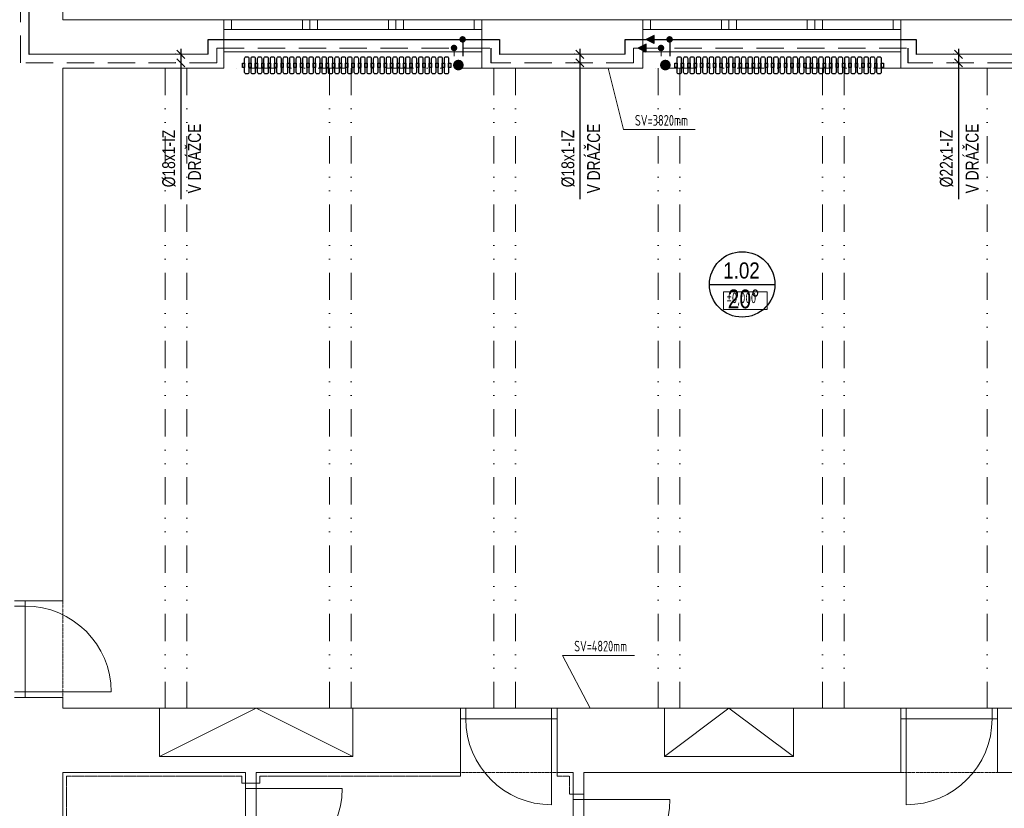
# Model space of a CAD drawing. Header units: millimetres. Extents: x 2424458 to 5109721, y -2781114 to -1335434.
# Tile 19 of 59: x 2450707 to 2459872, y -1385371 to -1378028. Entities that reach past the tile are written whole.
import ezdxf
from ezdxf.enums import TextEntityAlignment as Align

# ---------------------------------------------------------------- set-up
doc = ezdxf.new("R2010")
doc.units = ezdxf.units.MM
doc.header["$LTSCALE"] = 20
doc.header["$MEASUREMENT"] = 0
for name, pattern in [('Cerchovana', [0.27, 0.15, -0.06, 0, -0.06]), ('Cerchovana 2 tecky', [0.33, 0.15, -0.06, 0, -0.06, 0, -0.06]), ('DASHED', [19.05, 12.7, -6.35]), ('DIVIDE', [31.75, 12.7, -6.35, 0, -6.35, 0, -6.35])]:
    doc.linetypes.add(name, pattern=pattern)
for name, color, linetype in [('1', 7, 'Continuous'), ('ARMATURY', 2, 'Continuous'), ('KOTY', 2, 'Continuous'), ('slepák', 8, 'Continuous'), ('TZB_TOP rozvody', 6, 'Continuous'), ('UT', 6, 'Continuous'), ('Čísla místností', 7, 'Continuous')]:
    doc.layers.add(name, color=color, linetype=linetype)
doc.styles.add('ARIEL', font='ARIAL.TTF')
doc.styles.add('ISOCP', font='ISOCP___.TTF')
doc.styles.add('ROMANS', font='ic-romans.shx', dxfattribs={"width": 0.8})
doc.styles.get("Standard").update_dxf_attribs({"font": 'ic-romans.shx', "width": 0.8})
doc.dimstyles.new('M50', dxfattribs={"dimtxt": 100, "dimasz": 60, "dimexe": 50, "dimexo": 150, "dimgap": 100, "dimtad": 1, "dimdec": 0, "dimzin": 0, "dimdsep": 46, "dimtxsty": 'Standard', "dimblk1": 'OBLIQUE', "dimblk2": 'OBLIQUE', "dimsah": 1, "dimcen": 0.09, "dimdle": 50, "dimclrd": 256, "dimclre": 256, "dimclrt": 256, "dimadec": 0, "dimazin": 0, "dimtfac": 1, "dimtdec": 0, "dimtofl": 0, "dimtmove": 1, "dimatfit": 3, "dimldrblk": 'OBLIQUE', "dimfxl": 1, "dimarcsym": 0})

# ---------------------------------------------------------------- blocks, each defined once
blk = doc.blocks.new('_OBLIQUE')
at = {"color": 0, "linetype": 'ByBlock'}
blk.add_line((-0.5, -0.5), (0.5, 0.5), dxfattribs=at)
blk = doc.blocks.new('*D855')
at = {"layer": 'Defpoints', "color": 0}
for p in [(2459447.7, -1378350.4), (2459444.3, -1378430.4), (2459450, -1378430.4)]:
    blk.add_point(p, dxfattribs=at)
at = {"layer": 'KOTY', "linetype": 'Continuous', "lineweight": -2}
for p, q in [((2459397.7, -1378350.4), (2459394.3, -1378350.4)), ((2459444.3, -1378300.4), (2459444.3, -1378480.4)), ((2459400, -1378430.4), (2459394.3, -1378430.4)), ((2459444.3, -1378430.4), (2459444.3, -1379699.9))]:
    blk.add_line(p, q, dxfattribs=at)
at = {"layer": 'KOTY', "lineweight": -2, "xscale": 75, "yscale": 75, "zscale": 75}
for p, rotation in [((2459444.3, -1378350.4), 270), ((2459444.3, -1378430.4), 90)]:
    blk.add_blockref('_OBLIQUE', p, dxfattribs=dict(at, rotation=rotation))
at = {"layer": 'KOTY', "lineweight": -3, "insert": (2459334.3, -1379320.7), "char_height": 120, "attachment_point": 5, "rotation": 90, "style": 'ROMANS'}
blk.add_mtext('%%c22x1-IZ', dxfattribs=at)
blk = doc.blocks.new('*D856')
at = {"layer": 'Defpoints', "color": 0}
for p in [(2455924.4, -1378350.4), (2455920.9, -1378430.4), (2455926.7, -1378430.4)]:
    blk.add_point(p, dxfattribs=at)
at = {"layer": 'KOTY', "linetype": 'Continuous', "lineweight": -2}
for p, q in [((2455874.4, -1378350.4), (2455870.9, -1378350.4)), ((2455920.9, -1378300.4), (2455920.9, -1378480.4)), ((2455876.7, -1378430.4), (2455870.9, -1378430.4)), ((2455920.9, -1378430.4), (2455920.9, -1379699.9))]:
    blk.add_line(p, q, dxfattribs=at)
at = {"layer": 'KOTY', "lineweight": -2, "xscale": 75, "yscale": 75, "zscale": 75}
for p, rotation in [((2455920.9, -1378350.4), 270), ((2455920.9, -1378430.4), 90)]:
    blk.add_blockref('_OBLIQUE', p, dxfattribs=dict(at, rotation=rotation))
at = {"layer": 'KOTY', "lineweight": -3, "insert": (2455810.9, -1379320.7), "char_height": 120, "attachment_point": 5, "rotation": 90, "style": 'ROMANS'}
blk.add_mtext('%%c18x1-IZ', dxfattribs=at)
blk = doc.blocks.new('B')
at = {"layer": 'TZB_TOP rozvody', "lineweight": -3, "ltscale": 200}
blk.add_hatch(color=3, dxfattribs=at).paths.add_polyline_path([(32.4, 1.9, 1), (-28.8, 1.9, 1)])
blk.add_hatch(color=3, dxfattribs=at).paths.add_polyline_path([(32.4, 1.9, 1), (-28.8, 1.9, 1)])
blk = doc.blocks.new('*D857')
at = {"layer": 'Defpoints', "color": 0}
for p in [(2452209.1, -1378350.4), (2452205.6, -1378430.4), (2452211.4, -1378430.4)]:
    blk.add_point(p, dxfattribs=at)
at = {"layer": 'KOTY', "linetype": 'Continuous', "lineweight": -2}
for p, q in [((2452159.1, -1378350.4), (2452155.6, -1378350.4)), ((2452205.6, -1378300.4), (2452205.6, -1378480.4)), ((2452161.4, -1378430.4), (2452155.6, -1378430.4)), ((2452205.6, -1378430.4), (2452205.6, -1379699.9))]:
    blk.add_line(p, q, dxfattribs=at)
at = {"layer": 'KOTY', "lineweight": -2, "xscale": 75, "yscale": 75, "zscale": 75}
for p, rotation in [((2452205.6, -1378350.4), 270), ((2452205.6, -1378430.4), 90)]:
    blk.add_blockref('_OBLIQUE', p, dxfattribs=dict(at, rotation=rotation))
at = {"layer": 'KOTY', "lineweight": -3, "insert": (2452095.6, -1379320.7), "char_height": 120, "attachment_point": 5, "rotation": 90, "style": 'ROMANS'}
blk.add_mtext('%%c18x1-IZ', dxfattribs=at)
blk = doc.blocks.new('*U408', base_point=(16994.7, 17725.8))
at = {"linetype": 'ByBlock', "ltscale": 20}
blk.add_hatch(color=0, dxfattribs=at).paths.add_polyline_path([(16994.7, 17688.3), (17069.7, 17725.8), (16994.7, 17763.3)])
at = {"color": 0, "linetype": 'ByBlock', "lineweight": -2, "ltscale": 20}
for p, q in [((16994.7, 17688.3), (16994.7, 17763.3)), ((16994.7, 17763.3), (17069.7, 17725.8)), ((16994.7, 17688.3), (17069.7, 17725.8))]:
    blk.add_line(p, q, dxfattribs=at)

msp = doc.modelspace()

# ---------------------------------------------------------------- hatches: boundary and pattern name
at = {"layer": 'UT'}
for points in [[(2454790, -1378500.3, -1), (2454790, -1378400.3, -1)], [(2456716.8, -1378500.3, -1), (2456716.8, -1378400.3, -1)]]:
    msp.add_hatch(color=3, dxfattribs=at).paths.add_polyline_path(points)

# ---------------------------------------------------------------- linework, layer by layer
at = {"layer": '1', "color": 6}
for p, q in [((2455173.7, -1378213.1), (2455173.7, -1378350.6)), ((2459052.7, -1378213.1), (2459052.7, -1378350.6)), ((2455093.7, -1378293.1), (2455093.7, -1378430.6)), ((2458972.7, -1378293.1), (2458972.7, -1378430.6))]:
    msp.add_line(p, q, dxfattribs=at)
at = {"layer": 'slepák', "linetype": 'Continuous', "lineweight": 13, "transparency": 33554687}
for p, q in [((2451108.3, -1376342.9), (2451108.3, -1378027.9)), ((2451108.3, -1378027.9), (2452608.3, -1378027.9)), ((2455008.3, -1378027.9), (2452608.3, -1378027.9)), ((2452608.3, -1378027.9), (2452608.3, -1378477.9)), ((2452608.3, -1378477.9), (2452608.3, -1378027.9)), ((2452678.3, -1378117.9), (2452678.3, -1378027.9)), ((2453338.3, -1378117.9), (2453338.3, -1378027.9)), ((2453408.3, -1378117.9), (2453408.3, -1378027.9)), ((2453478.3, -1378117.9), (2453478.3, -1378027.9)), ((2454138.3, -1378117.9), (2454138.3, -1378027.9)), ((2454208.3, -1378117.9), (2454208.3, -1378027.9)), ((2454278.3, -1378117.9), (2454278.3, -1378027.9)), ((2454938.3, -1378117.9), (2454938.3, -1378027.9)), ((2455008.3, -1378027.9), (2456508.3, -1378027.9)), ((2455008.3, -1378027.9), (2455008.3, -1378477.9)), ((2455008.3, -1378477.9), (2455008.3, -1378027.9)), ((2458908.3, -1378027.9), (2456508.3, -1378027.9)), ((2456508.3, -1378027.9), (2456508.3, -1378477.9)), ((2456578.3, -1378117.9), (2456578.3, -1378027.9)), ((2457238.3, -1378117.9), (2457238.3, -1378027.9)), ((2457308.3, -1378117.9), (2457308.3, -1378027.9)), ((2457378.3, -1378117.9), (2457378.3, -1378027.9)), ((2458038.3, -1378117.9), (2458038.3, -1378027.9)), ((2458108.3, -1378117.9), (2458108.3, -1378027.9)), ((2458178.3, -1378117.9), (2458178.3, -1378027.9)), ((2458838.3, -1378117.9), (2458838.3, -1378027.9)), ((2458908.3, -1378027.9), (2460408.3, -1378027.9)), ((2458908.3, -1378027.9), (2458908.3, -1378477.9)), ((2455008.3, -1378117.9), (2452608.3, -1378117.9)), ((2458908.3, -1378117.9), (2456508.3, -1378117.9)), ((2455008.3, -1378327.9), (2452608.3, -1378327.9)), ((2458908.3, -1378327.9), (2456508.3, -1378327.9)), ((2451108.3, -1378477.9), (2451108.3, -1383437.9)), ((2451108.3, -1378477.9), (2452608.3, -1378477.9)), ((2455008.3, -1378477.9), (2456508.3, -1378477.9)), ((2456325.7, -1379051.6), (2456183, -1378477.9)), ((2458908.3, -1378477.9), (2460408.3, -1378477.9)), ((2456995.7, -1379051.6), (2456325.7, -1379051.6)), ((2451108.3, -1383437.9), (2450658.3, -1383437.9)), ((2450758.3, -1383487.9), (2450658.3, -1383487.9)), ((2450758.3, -1383437.9), (2450758.3, -1384337.9)), ((2456429.6, -1383947.6), (2455759.6, -1383947.6)), ((2455759.6, -1383947.6), (2456015.6, -1384437.9)), ((2450758.3, -1384287.9), (2450658.3, -1384287.9)), ((2451108.3, -1384337.9), (2450658.3, -1384337.9)), ((2450758.3, -1384287.9), (2451558.3, -1384287.9)), ((2451108.3, -1384337.9), (2451108.3, -1384437.9)), ((2451108.3, -1384437.9), (2452008.3, -1384437.9)), ((2452008.3, -1384887.9), (2452008.3, -1384437.9)), ((2453808.3, -1384437.9), (2452008.3, -1384437.9)), ((2452908.3, -1384437.9), (2452008.3, -1384887.9)), ((2453808.3, -1384887.9), (2452908.3, -1384437.9)), ((2453808.3, -1384437.9), (2454808.3, -1384437.9)), ((2453808.3, -1384887.9), (2453808.3, -1384437.9)), ((2454808.3, -1385037.9), (2454808.3, -1384437.9)), ((2455708.3, -1384437.9), (2454808.3, -1384437.9)), ((2454858.3, -1384537.9), (2454858.3, -1384437.9)), ((2455658.3, -1384537.9), (2455658.3, -1384437.9)), ((2455708.3, -1384437.9), (2456708.3, -1384437.9)), ((2455708.3, -1385037.9), (2455708.3, -1384437.9)), ((2456708.3, -1384887.9), (2456708.3, -1384437.9)), ((2457908.3, -1384437.9), (2456708.3, -1384437.9)), ((2457308.3, -1384437.9), (2456708.3, -1384887.9)), ((2457908.3, -1384887.9), (2457308.3, -1384437.9)), ((2457908.3, -1384437.9), (2458908.3, -1384437.9)), ((2457908.3, -1384887.9), (2457908.3, -1384437.9)), ((2458908.3, -1385037.9), (2458908.3, -1384437.9)), ((2459808.3, -1384437.9), (2458908.3, -1384437.9)), ((2458958.3, -1384537.9), (2458958.3, -1384437.9)), ((2459758.3, -1384537.9), (2459758.3, -1384437.9)), ((2459808.3, -1384437.9), (2460108.3, -1384437.9)), ((2459808.3, -1385037.9), (2459808.3, -1384437.9)), ((2455708.3, -1384537.9), (2454808.3, -1384537.9)), ((2455658.3, -1384537.9), (2455658.3, -1385337.9)), ((2459808.3, -1384537.9), (2458908.3, -1384537.9)), ((2458958.3, -1384537.9), (2458958.3, -1385337.9)), ((2452008.3, -1384887.9), (2453808.3, -1384887.9)), ((2456708.3, -1384887.9), (2457908.3, -1384887.9)), ((2451108.3, -1385037.9), (2451108.3, -1387517.9)), ((2451108.3, -1385037.9), (2452808.3, -1385037.9)), ((2452808.3, -1385037.9), (2452808.3, -1385137.9)), ((2452908.3, -1385037.9), (2454808.3, -1385037.9)), ((2452908.3, -1385037.9), (2452908.3, -1385137.9)), ((2454808.3, -1385072.9), (2454808.3, -1385037.9)), ((2455708.3, -1385037.9), (2455858.3, -1385037.9)), ((2455708.3, -1385037.9), (2455708.3, -1385072.9)), ((2455858.3, -1385037.9), (2455858.3, -1385237.9)), ((2455958.3, -1385037.9), (2458908.3, -1385037.9)), ((2455958.3, -1385037.9), (2455958.3, -1385237.9)), ((2459808.3, -1385037.9), (2462908.3, -1385037.9)), ((2452808.3, -1385137.9), (2452773.3, -1385137.9)), ((2452808.3, -1385137.9), (2452908.3, -1385137.9)), ((2452808.3, -1386037.9), (2452808.3, -1385137.9)), ((2452908.3, -1386037.9), (2452908.3, -1385137.9)), ((2452908.3, -1385137.9), (2452943.3, -1385137.9)), ((2452808.3, -1385187.9), (2452908.3, -1385187.9)), ((2452908.3, -1385187.9), (2453708.3, -1385187.9)), ((2455858.3, -1385237.9), (2455823.3, -1385237.9)), ((2455858.3, -1385237.9), (2455958.3, -1385237.9)), ((2455858.3, -1386137.9), (2455858.3, -1385237.9)), ((2455958.3, -1386137.9), (2455958.3, -1385237.9)), ((2455858.3, -1385287.9), (2455958.3, -1385287.9)), ((2455958.3, -1385287.9), (2456758.3, -1385287.9))]:
    msp.add_line(p, q, dxfattribs=at)
at = {"layer": 'slepák', "linetype": 'DIVIDE', "lineweight": 13, "transparency": 33554687}
for p, q in [((2452060.8, -1378477.9), (2452060.8, -1384437.9)), ((2452260.8, -1378477.9), (2452260.8, -1384437.9)), ((2455008.3, -1378477.9), (2452608.3, -1378477.9)), ((2453590.8, -1378477.9), (2453590.8, -1384437.9)), ((2453790.8, -1378477.9), (2453790.8, -1384437.9)), ((2455120.8, -1378477.9), (2455120.8, -1384437.9)), ((2455320.8, -1378477.9), (2455320.8, -1384437.9)), ((2458908.3, -1378477.9), (2456508.3, -1378477.9)), ((2456650.8, -1378477.9), (2456650.8, -1384437.9)), ((2456850.8, -1378477.9), (2456850.8, -1384437.9)), ((2458180.8, -1378477.9), (2458180.8, -1384437.9)), ((2458380.8, -1378477.9), (2458380.8, -1384437.9)), ((2459710.8, -1378477.9), (2459710.8, -1384437.9))]:
    msp.add_line(p, q, dxfattribs=at)
at = {"layer": 'slepák', "linetype": 'Cerchovana 2 tecky', "lineweight": 13, "transparency": 33554687}
for p, q in [((2451108.3, -1383437.9), (2451108.3, -1384337.9)), ((2455708.3, -1385037.9), (2454808.3, -1385037.9)), ((2459808.3, -1385037.9), (2458908.3, -1385037.9))]:
    msp.add_line(p, q, dxfattribs=at)
at = {"layer": 'slepák', "linetype": 'Cerchovana', "lineweight": 13, "transparency": 33554687}
for p, q in [((2451143.3, -1385072.9), (2451143.3, -1387503.4)), ((2451143.3, -1385072.9), (2452773.3, -1385072.9)), ((2452773.3, -1385072.9), (2452773.3, -1385137.9)), ((2452943.3, -1385072.9), (2454808.3, -1385072.9)), ((2452943.3, -1385072.9), (2452943.3, -1385137.9)), ((2455708.3, -1385072.9), (2455823.3, -1385072.9)), ((2455823.3, -1385072.9), (2455823.3, -1385237.9))]:
    msp.add_line(p, q, dxfattribs=at)
at = {"layer": 'slepák', "linetype": 'Continuous', "lineweight": 13, "transparency": 33554687}
msp.add_lwpolyline([(2457256.6, -1380727.8), (2457664.2, -1380727.8), (2457664.2, -1380561.2), (2457256.6, -1380561.2), (2457256.6, -1380727.8)], dxfattribs=at)
for centre, start, end in [((2450758.3, -1384287.9), 0, 90), ((2455658.3, -1384537.9), 180, 270), ((2458958.3, -1384537.9), 270, 0), ((2452908.3, -1385187.9), 270, 0), ((2455958.3, -1385287.9), 270, 0)]:
    msp.add_arc(centre, 800, start, end, dxfattribs=at)
at = {"layer": 'TZB_TOP rozvody', "linetype": 'DASHED', "lineweight": 9}
for p, q in [((2450714, -1378430.7), (2450713.9, -1376730.3)), ((2452542, -1378293), (2455093.7, -1378293.1)), ((2452542, -1378430.4), (2452542, -1378293)), ((2454751.3, -1378293.1), (2454751.3, -1378368.3)), ((2456421.1, -1378293), (2458972.7, -1378293.1)), ((2456421.1, -1378430.4), (2456421.1, -1378293)), ((2456678.1, -1378293.1), (2456678.1, -1378368.3)), ((2452542, -1378430.4), (2450714, -1378430.7)), ((2456421.1, -1378430.4), (2455093.7, -1378430.6)), ((2460350.9, -1378430.4), (2458972.7, -1378430.6))]:
    msp.add_line(p, q, dxfattribs=at)
at = {"layer": 'TZB_TOP rozvody', "lineweight": -3, "ltscale": 20}
for p, q in [((2450794, -1378350.7), (2450793.9, -1376650.3)), ((2452462, -1378213), (2455173.7, -1378213.1)), ((2452462, -1378350.4), (2452462, -1378213)), ((2454831.3, -1378213.1), (2454831.3, -1378368.3)), ((2456341.1, -1378213), (2459052.7, -1378213.1)), ((2456341.1, -1378350.4), (2456341.1, -1378213)), ((2456758.1, -1378213.1), (2456758.1, -1378368.3)), ((2452462, -1378350.4), (2450794, -1378350.7)), ((2456341.1, -1378350.4), (2455173.7, -1378350.6)), ((2460271, -1378350.4), (2459052.7, -1378350.6))]:
    msp.add_line(p, q, dxfattribs=at)
at = {"layer": 'UT', "color": 2}
msp.add_line((2457127, -1380492.9), (2457736.6, -1380492.9), dxfattribs=at)
at = {"layer": 'UT', "color": 1}
for points in [[(2452839.6, -1378388.2), (2452839.6, -1378518.2, -0.414214), (2452824.6, -1378533.2), (2452815.6, -1378533.2, -0.414214), (2452800.6, -1378518.2), (2452800.6, -1378388.2, -0.414214), (2452815.6, -1378373.2), (2452824.6, -1378373.2, -0.414214)], [(2452899.6, -1378388.2), (2452899.6, -1378518.2, -0.414214), (2452884.6, -1378533.2), (2452875.6, -1378533.2, -0.414214), (2452860.6, -1378518.2), (2452860.6, -1378388.2, -0.414214), (2452875.6, -1378373.2), (2452884.6, -1378373.2, -0.414214)], [(2452959.6, -1378388.2), (2452959.6, -1378518.2, -0.414214), (2452944.6, -1378533.2), (2452935.6, -1378533.2, -0.414214), (2452920.6, -1378518.2), (2452920.6, -1378388.2, -0.414214), (2452935.6, -1378373.2), (2452944.6, -1378373.2, -0.414214)], [(2453019.6, -1378388.2), (2453019.6, -1378518.2, -0.414214), (2453004.6, -1378533.2), (2452995.6, -1378533.2, -0.414214), (2452980.6, -1378518.2), (2452980.6, -1378388.2, -0.414214), (2452995.6, -1378373.2), (2453004.6, -1378373.2, -0.414214)], [(2453079.6, -1378388.2), (2453079.6, -1378518.2, -0.414214), (2453064.6, -1378533.2), (2453055.6, -1378533.2, -0.414214), (2453040.6, -1378518.2), (2453040.6, -1378388.2, -0.414214), (2453055.6, -1378373.2), (2453064.6, -1378373.2, -0.414214)], [(2453139.6, -1378388.2), (2453139.6, -1378518.2, -0.414214), (2453124.6, -1378533.2), (2453115.6, -1378533.2, -0.414214), (2453100.6, -1378518.2), (2453100.6, -1378388.2, -0.414214), (2453115.6, -1378373.2), (2453124.6, -1378373.2, -0.414214)], [(2453199.6, -1378388.2), (2453199.6, -1378518.2, -0.414214), (2453184.6, -1378533.2), (2453175.6, -1378533.2, -0.414214), (2453160.6, -1378518.2), (2453160.6, -1378388.2, -0.414214), (2453175.6, -1378373.2), (2453184.6, -1378373.2, -0.414214)], [(2453259.6, -1378388.2), (2453259.6, -1378518.2, -0.414214), (2453244.6, -1378533.2), (2453235.6, -1378533.2, -0.414214), (2453220.6, -1378518.2), (2453220.6, -1378388.2, -0.414214), (2453235.6, -1378373.2), (2453244.6, -1378373.2, -0.414214)], [(2453319.6, -1378388.2), (2453319.6, -1378518.2, -0.414214), (2453304.6, -1378533.2), (2453295.6, -1378533.2, -0.414214), (2453280.6, -1378518.2), (2453280.6, -1378388.2, -0.414214), (2453295.6, -1378373.2), (2453304.6, -1378373.2, -0.414214)], [(2453379.6, -1378388.2), (2453379.6, -1378518.2, -0.414214), (2453364.6, -1378533.2), (2453355.6, -1378533.2, -0.414214), (2453340.6, -1378518.2), (2453340.6, -1378388.2, -0.414214), (2453355.6, -1378373.2), (2453364.6, -1378373.2, -0.414214)], [(2453439.6, -1378388.2), (2453439.6, -1378518.2, -0.414214), (2453424.6, -1378533.2), (2453415.6, -1378533.2, -0.414214), (2453400.6, -1378518.2), (2453400.6, -1378388.2, -0.414214), (2453415.6, -1378373.2), (2453424.6, -1378373.2, -0.414214)], [(2453499.6, -1378388.2), (2453499.6, -1378518.2, -0.414214), (2453484.6, -1378533.2), (2453475.6, -1378533.2, -0.414214), (2453460.6, -1378518.2), (2453460.6, -1378388.2, -0.414214), (2453475.6, -1378373.2), (2453484.6, -1378373.2, -0.414214)], [(2453559.6, -1378388.2), (2453559.6, -1378518.2, -0.414214), (2453544.6, -1378533.2), (2453535.6, -1378533.2, -0.414214), (2453520.6, -1378518.2), (2453520.6, -1378388.2, -0.414214), (2453535.6, -1378373.2), (2453544.6, -1378373.2, -0.414214)], [(2453619.6, -1378388.2), (2453619.6, -1378518.2, -0.414214), (2453604.6, -1378533.2), (2453595.6, -1378533.2, -0.414214), (2453580.6, -1378518.2), (2453580.6, -1378388.2, -0.414214), (2453595.6, -1378373.2), (2453604.6, -1378373.2, -0.414214)], [(2453679.6, -1378388.2), (2453679.6, -1378518.2, -0.414214), (2453664.6, -1378533.2), (2453655.6, -1378533.2, -0.414214), (2453640.6, -1378518.2), (2453640.6, -1378388.2, -0.414214), (2453655.6, -1378373.2), (2453664.6, -1378373.2, -0.414214)], [(2453739.6, -1378388.2), (2453739.6, -1378518.2, -0.414214), (2453724.6, -1378533.2), (2453715.6, -1378533.2, -0.414214), (2453700.6, -1378518.2), (2453700.6, -1378388.2, -0.414214), (2453715.6, -1378373.2), (2453724.6, -1378373.2, -0.414214)], [(2453799.6, -1378388.2), (2453799.6, -1378518.2, -0.414214), (2453784.6, -1378533.2), (2453775.6, -1378533.2, -0.414214), (2453760.6, -1378518.2), (2453760.6, -1378388.2, -0.414214), (2453775.6, -1378373.2), (2453784.6, -1378373.2, -0.414214)], [(2453859.6, -1378388.2), (2453859.6, -1378518.2, -0.414214), (2453844.6, -1378533.2), (2453835.6, -1378533.2, -0.414214), (2453820.6, -1378518.2), (2453820.6, -1378388.2, -0.414214), (2453835.6, -1378373.2), (2453844.6, -1378373.2, -0.414214)], [(2453919.6, -1378388.2), (2453919.6, -1378518.2, -0.414214), (2453904.6, -1378533.2), (2453895.6, -1378533.2, -0.414214), (2453880.6, -1378518.2), (2453880.6, -1378388.2, -0.414214), (2453895.6, -1378373.2), (2453904.6, -1378373.2, -0.414214)], [(2453979.6, -1378388.2), (2453979.6, -1378518.2, -0.414214), (2453964.6, -1378533.2), (2453955.6, -1378533.2, -0.414214), (2453940.6, -1378518.2), (2453940.6, -1378388.2, -0.414214), (2453955.6, -1378373.2), (2453964.6, -1378373.2, -0.414214)], [(2454039.6, -1378388.2), (2454039.6, -1378518.2, -0.414214), (2454024.6, -1378533.2), (2454015.6, -1378533.2, -0.414214), (2454000.6, -1378518.2), (2454000.6, -1378388.2, -0.414214), (2454015.6, -1378373.2), (2454024.6, -1378373.2, -0.414214)], [(2454099.6, -1378388.2), (2454099.6, -1378518.2, -0.414214), (2454084.6, -1378533.2), (2454075.6, -1378533.2, -0.414214), (2454060.6, -1378518.2), (2454060.6, -1378388.2, -0.414214), (2454075.6, -1378373.2), (2454084.6, -1378373.2, -0.414214)], [(2454159.6, -1378388.2), (2454159.6, -1378518.2, -0.414214), (2454144.6, -1378533.2), (2454135.6, -1378533.2, -0.414214), (2454120.6, -1378518.2), (2454120.6, -1378388.2, -0.414214), (2454135.6, -1378373.2), (2454144.6, -1378373.2, -0.414214)], [(2454219.6, -1378388.2), (2454219.6, -1378518.2, -0.414214), (2454204.6, -1378533.2), (2454195.6, -1378533.2, -0.414214), (2454180.6, -1378518.2), (2454180.6, -1378388.2, -0.414214), (2454195.6, -1378373.2), (2454204.6, -1378373.2, -0.414214)], [(2454279.6, -1378388.2), (2454279.6, -1378518.2, -0.414214), (2454264.6, -1378533.2), (2454255.6, -1378533.2, -0.414214), (2454240.6, -1378518.2), (2454240.6, -1378388.2, -0.414214), (2454255.6, -1378373.2), (2454264.6, -1378373.2, -0.414214)], [(2454339.6, -1378388.2), (2454339.6, -1378518.2, -0.414214), (2454324.6, -1378533.2), (2454315.6, -1378533.2, -0.414214), (2454300.6, -1378518.2), (2454300.6, -1378388.2, -0.414214), (2454315.6, -1378373.2), (2454324.6, -1378373.2, -0.414214)], [(2454399.6, -1378388.2), (2454399.6, -1378518.2, -0.414214), (2454384.6, -1378533.2), (2454375.6, -1378533.2, -0.414214), (2454360.6, -1378518.2), (2454360.6, -1378388.2, -0.414214), (2454375.6, -1378373.2), (2454384.6, -1378373.2, -0.414214)], [(2454459.6, -1378388.2), (2454459.6, -1378518.2, -0.414214), (2454444.6, -1378533.2), (2454435.6, -1378533.2, -0.414214), (2454420.6, -1378518.2), (2454420.6, -1378388.2, -0.414214), (2454435.6, -1378373.2), (2454444.6, -1378373.2, -0.414214)], [(2454519.6, -1378388.2), (2454519.6, -1378518.2, -0.414214), (2454504.6, -1378533.2), (2454495.6, -1378533.2, -0.414214), (2454480.6, -1378518.2), (2454480.6, -1378388.2, -0.414214), (2454495.6, -1378373.2), (2454504.6, -1378373.2, -0.414214)], [(2454579.6, -1378388.2), (2454579.6, -1378518.2, -0.414214), (2454564.6, -1378533.2), (2454555.6, -1378533.2, -0.414214), (2454540.6, -1378518.2), (2454540.6, -1378388.2, -0.414214), (2454555.6, -1378373.2), (2454564.6, -1378373.2, -0.414214)], [(2454639.6, -1378388.2), (2454639.6, -1378518.2, -0.414214), (2454624.6, -1378533.2), (2454615.6, -1378533.2, -0.414214), (2454600.6, -1378518.2), (2454600.6, -1378388.2, -0.414214), (2454615.6, -1378373.2), (2454624.6, -1378373.2, -0.414214)], [(2454699.6, -1378388.2), (2454699.6, -1378518.2, -0.414214), (2454684.6, -1378533.2), (2454675.6, -1378533.2, -0.414214), (2454660.6, -1378518.2), (2454660.6, -1378388.2, -0.414214), (2454675.6, -1378373.2), (2454684.6, -1378373.2, -0.414214)], [(2456865.3, -1378388.2), (2456865.3, -1378518.2, -0.414214), (2456850.3, -1378533.2), (2456841.3, -1378533.2, -0.414214), (2456826.3, -1378518.2), (2456826.3, -1378388.2, -0.414214), (2456841.3, -1378373.2), (2456850.3, -1378373.2, -0.414214)], [(2456925.3, -1378388.2), (2456925.3, -1378518.2, -0.414214), (2456910.3, -1378533.2), (2456901.3, -1378533.2, -0.414214), (2456886.3, -1378518.2), (2456886.3, -1378388.2, -0.414214), (2456901.3, -1378373.2), (2456910.3, -1378373.2, -0.414214)], [(2456985.3, -1378388.2), (2456985.3, -1378518.2, -0.414214), (2456970.3, -1378533.2), (2456961.3, -1378533.2, -0.414214), (2456946.3, -1378518.2), (2456946.3, -1378388.2, -0.414214), (2456961.3, -1378373.2), (2456970.3, -1378373.2, -0.414214)], [(2457045.3, -1378388.2), (2457045.3, -1378518.2, -0.414214), (2457030.3, -1378533.2), (2457021.3, -1378533.2, -0.414214), (2457006.3, -1378518.2), (2457006.3, -1378388.2, -0.414214), (2457021.3, -1378373.2), (2457030.3, -1378373.2, -0.414214)], [(2457105.3, -1378388.2), (2457105.3, -1378518.2, -0.414214), (2457090.3, -1378533.2), (2457081.3, -1378533.2, -0.414214), (2457066.3, -1378518.2), (2457066.3, -1378388.2, -0.414214), (2457081.3, -1378373.2), (2457090.3, -1378373.2, -0.414214)], [(2457165.3, -1378388.2), (2457165.3, -1378518.2, -0.414214), (2457150.3, -1378533.2), (2457141.3, -1378533.2, -0.414214), (2457126.3, -1378518.2), (2457126.3, -1378388.2, -0.414214), (2457141.3, -1378373.2), (2457150.3, -1378373.2, -0.414214)], [(2457225.3, -1378388.2), (2457225.3, -1378518.2, -0.414214), (2457210.3, -1378533.2), (2457201.3, -1378533.2, -0.414214), (2457186.3, -1378518.2), (2457186.3, -1378388.2, -0.414214), (2457201.3, -1378373.2), (2457210.3, -1378373.2, -0.414214)], [(2457285.3, -1378388.2), (2457285.3, -1378518.2, -0.414214), (2457270.3, -1378533.2), (2457261.3, -1378533.2, -0.414214), (2457246.3, -1378518.2), (2457246.3, -1378388.2, -0.414214), (2457261.3, -1378373.2), (2457270.3, -1378373.2, -0.414214)], [(2457345.3, -1378388.2), (2457345.3, -1378518.2, -0.414214), (2457330.3, -1378533.2), (2457321.3, -1378533.2, -0.414214), (2457306.3, -1378518.2), (2457306.3, -1378388.2, -0.414214), (2457321.3, -1378373.2), (2457330.3, -1378373.2, -0.414214)], [(2457405.3, -1378388.2), (2457405.3, -1378518.2, -0.414214), (2457390.3, -1378533.2), (2457381.3, -1378533.2, -0.414214), (2457366.3, -1378518.2), (2457366.3, -1378388.2, -0.414214), (2457381.3, -1378373.2), (2457390.3, -1378373.2, -0.414214)], [(2457465.3, -1378388.2), (2457465.3, -1378518.2, -0.414214), (2457450.3, -1378533.2), (2457441.3, -1378533.2, -0.414214), (2457426.3, -1378518.2), (2457426.3, -1378388.2, -0.414214), (2457441.3, -1378373.2), (2457450.3, -1378373.2, -0.414214)], [(2457525.3, -1378388.2), (2457525.3, -1378518.2, -0.414214), (2457510.3, -1378533.2), (2457501.3, -1378533.2, -0.414214), (2457486.3, -1378518.2), (2457486.3, -1378388.2, -0.414214), (2457501.3, -1378373.2), (2457510.3, -1378373.2, -0.414214)], [(2457585.3, -1378388.2), (2457585.3, -1378518.2, -0.414214), (2457570.3, -1378533.2), (2457561.3, -1378533.2, -0.414214), (2457546.3, -1378518.2), (2457546.3, -1378388.2, -0.414214), (2457561.3, -1378373.2), (2457570.3, -1378373.2, -0.414214)], [(2457645.3, -1378388.2), (2457645.3, -1378518.2, -0.414214), (2457630.3, -1378533.2), (2457621.3, -1378533.2, -0.414214), (2457606.3, -1378518.2), (2457606.3, -1378388.2, -0.414214), (2457621.3, -1378373.2), (2457630.3, -1378373.2, -0.414214)], [(2457705.3, -1378388.2), (2457705.3, -1378518.2, -0.414214), (2457690.3, -1378533.2), (2457681.3, -1378533.2, -0.414214), (2457666.3, -1378518.2), (2457666.3, -1378388.2, -0.414214), (2457681.3, -1378373.2), (2457690.3, -1378373.2, -0.414214)], [(2457765.3, -1378388.2), (2457765.3, -1378518.2, -0.414214), (2457750.3, -1378533.2), (2457741.3, -1378533.2, -0.414214), (2457726.3, -1378518.2), (2457726.3, -1378388.2, -0.414214), (2457741.3, -1378373.2), (2457750.3, -1378373.2, -0.414214)], [(2457825.3, -1378388.2), (2457825.3, -1378518.2, -0.414214), (2457810.3, -1378533.2), (2457801.3, -1378533.2, -0.414214), (2457786.3, -1378518.2), (2457786.3, -1378388.2, -0.414214), (2457801.3, -1378373.2), (2457810.3, -1378373.2, -0.414214)], [(2457885.3, -1378388.2), (2457885.3, -1378518.2, -0.414214), (2457870.3, -1378533.2), (2457861.3, -1378533.2, -0.414214), (2457846.3, -1378518.2), (2457846.3, -1378388.2, -0.414214), (2457861.3, -1378373.2), (2457870.3, -1378373.2, -0.414214)], [(2457945.3, -1378388.2), (2457945.3, -1378518.2, -0.414214), (2457930.3, -1378533.2), (2457921.3, -1378533.2, -0.414214), (2457906.3, -1378518.2), (2457906.3, -1378388.2, -0.414214), (2457921.3, -1378373.2), (2457930.3, -1378373.2, -0.414214)], [(2458005.3, -1378388.2), (2458005.3, -1378518.2, -0.414214), (2457990.3, -1378533.2), (2457981.3, -1378533.2, -0.414214), (2457966.3, -1378518.2), (2457966.3, -1378388.2, -0.414214), (2457981.3, -1378373.2), (2457990.3, -1378373.2, -0.414214)], [(2458065.3, -1378388.2), (2458065.3, -1378518.2, -0.414214), (2458050.3, -1378533.2), (2458041.3, -1378533.2, -0.414214), (2458026.3, -1378518.2), (2458026.3, -1378388.2, -0.414214), (2458041.3, -1378373.2), (2458050.3, -1378373.2, -0.414214)], [(2458125.3, -1378388.2), (2458125.3, -1378518.2, -0.414214), (2458110.3, -1378533.2), (2458101.3, -1378533.2, -0.414214), (2458086.3, -1378518.2), (2458086.3, -1378388.2, -0.414214), (2458101.3, -1378373.2), (2458110.3, -1378373.2, -0.414214)], [(2458185.3, -1378388.2), (2458185.3, -1378518.2, -0.414214), (2458170.3, -1378533.2), (2458161.3, -1378533.2, -0.414214), (2458146.3, -1378518.2), (2458146.3, -1378388.2, -0.414214), (2458161.3, -1378373.2), (2458170.3, -1378373.2, -0.414214)], [(2458245.3, -1378388.2), (2458245.3, -1378518.2, -0.414214), (2458230.3, -1378533.2), (2458221.3, -1378533.2, -0.414214), (2458206.3, -1378518.2), (2458206.3, -1378388.2, -0.414214), (2458221.3, -1378373.2), (2458230.3, -1378373.2, -0.414214)], [(2458305.3, -1378388.2), (2458305.3, -1378518.2, -0.414214), (2458290.3, -1378533.2), (2458281.3, -1378533.2, -0.414214), (2458266.3, -1378518.2), (2458266.3, -1378388.2, -0.414214), (2458281.3, -1378373.2), (2458290.3, -1378373.2, -0.414214)], [(2458365.3, -1378388.2), (2458365.3, -1378518.2, -0.414214), (2458350.3, -1378533.2), (2458341.3, -1378533.2, -0.414214), (2458326.3, -1378518.2), (2458326.3, -1378388.2, -0.414214), (2458341.3, -1378373.2), (2458350.3, -1378373.2, -0.414214)], [(2458425.3, -1378388.2), (2458425.3, -1378518.2, -0.414214), (2458410.3, -1378533.2), (2458401.3, -1378533.2, -0.414214), (2458386.3, -1378518.2), (2458386.3, -1378388.2, -0.414214), (2458401.3, -1378373.2), (2458410.3, -1378373.2, -0.414214)], [(2458485.3, -1378388.2), (2458485.3, -1378518.2, -0.414214), (2458470.3, -1378533.2), (2458461.3, -1378533.2, -0.414214), (2458446.3, -1378518.2), (2458446.3, -1378388.2, -0.414214), (2458461.3, -1378373.2), (2458470.3, -1378373.2, -0.414214)], [(2458545.3, -1378388.2), (2458545.3, -1378518.2, -0.414214), (2458530.3, -1378533.2), (2458521.3, -1378533.2, -0.414214), (2458506.3, -1378518.2), (2458506.3, -1378388.2, -0.414214), (2458521.3, -1378373.2), (2458530.3, -1378373.2, -0.414214)], [(2458605.3, -1378388.2), (2458605.3, -1378518.2, -0.414214), (2458590.3, -1378533.2), (2458581.3, -1378533.2, -0.414214), (2458566.3, -1378518.2), (2458566.3, -1378388.2, -0.414214), (2458581.3, -1378373.2), (2458590.3, -1378373.2, -0.414214)], [(2458665.3, -1378388.2), (2458665.3, -1378518.2, -0.414214), (2458650.3, -1378533.2), (2458641.3, -1378533.2, -0.414214), (2458626.3, -1378518.2), (2458626.3, -1378388.2, -0.414214), (2458641.3, -1378373.2), (2458650.3, -1378373.2, -0.414214)], [(2458725.3, -1378388.2), (2458725.3, -1378518.2, -0.414214), (2458710.3, -1378533.2), (2458701.3, -1378533.2, -0.414214), (2458686.3, -1378518.2), (2458686.3, -1378388.2, -0.414214), (2458701.3, -1378373.2), (2458710.3, -1378373.2, -0.414214)]]:
    msp.add_lwpolyline(points, format="xyb", close=True, dxfattribs=at)
for points in [[(2452800.6, -1378433.2), (2452800.6, -1378473.2), (2452779.6, -1378473.2), (2452779.6, -1378433.2)], [(2452860.6, -1378433.2), (2452860.6, -1378473.2), (2452839.6, -1378473.2), (2452839.6, -1378433.2)], [(2452920.6, -1378433.2), (2452920.6, -1378473.2), (2452899.6, -1378473.2), (2452899.6, -1378433.2)], [(2452980.6, -1378433.2), (2452980.6, -1378473.2), (2452959.6, -1378473.2), (2452959.6, -1378433.2)], [(2453040.6, -1378433.2), (2453040.6, -1378473.2), (2453019.6, -1378473.2), (2453019.6, -1378433.2)], [(2453100.6, -1378433.2), (2453100.6, -1378473.2), (2453079.6, -1378473.2), (2453079.6, -1378433.2)], [(2453160.6, -1378433.2), (2453160.6, -1378473.2), (2453139.6, -1378473.2), (2453139.6, -1378433.2)], [(2453220.6, -1378433.2), (2453220.6, -1378473.2), (2453199.6, -1378473.2), (2453199.6, -1378433.2)], [(2453280.6, -1378433.2), (2453280.6, -1378473.2), (2453259.6, -1378473.2), (2453259.6, -1378433.2)], [(2453340.6, -1378433.2), (2453340.6, -1378473.2), (2453319.6, -1378473.2), (2453319.6, -1378433.2)], [(2453400.6, -1378433.2), (2453400.6, -1378473.2), (2453379.6, -1378473.2), (2453379.6, -1378433.2)], [(2453460.6, -1378433.2), (2453460.6, -1378473.2), (2453439.6, -1378473.2), (2453439.6, -1378433.2)], [(2453520.6, -1378433.2), (2453520.6, -1378473.2), (2453499.6, -1378473.2), (2453499.6, -1378433.2)], [(2453580.6, -1378433.2), (2453580.6, -1378473.2), (2453559.6, -1378473.2), (2453559.6, -1378433.2)], [(2453640.6, -1378433.2), (2453640.6, -1378473.2), (2453619.6, -1378473.2), (2453619.6, -1378433.2)], [(2453700.6, -1378433.2), (2453700.6, -1378473.2), (2453679.6, -1378473.2), (2453679.6, -1378433.2)], [(2453760.6, -1378433.2), (2453760.6, -1378473.2), (2453739.6, -1378473.2), (2453739.6, -1378433.2)], [(2453820.6, -1378433.2), (2453820.6, -1378473.2), (2453799.6, -1378473.2), (2453799.6, -1378433.2)], [(2453880.6, -1378433.2), (2453880.6, -1378473.2), (2453859.6, -1378473.2), (2453859.6, -1378433.2)], [(2453940.6, -1378433.2), (2453940.6, -1378473.2), (2453919.6, -1378473.2), (2453919.6, -1378433.2)], [(2454000.6, -1378433.2), (2454000.6, -1378473.2), (2453979.6, -1378473.2), (2453979.6, -1378433.2)], [(2454060.6, -1378433.2), (2454060.6, -1378473.2), (2454039.6, -1378473.2), (2454039.6, -1378433.2)], [(2454120.6, -1378433.2), (2454120.6, -1378473.2), (2454099.6, -1378473.2), (2454099.6, -1378433.2)], [(2454180.6, -1378433.2), (2454180.6, -1378473.2), (2454159.6, -1378473.2), (2454159.6, -1378433.2)], [(2454240.6, -1378433.2), (2454240.6, -1378473.2), (2454219.6, -1378473.2), (2454219.6, -1378433.2)], [(2454300.6, -1378433.2), (2454300.6, -1378473.2), (2454279.6, -1378473.2), (2454279.6, -1378433.2)], [(2454360.6, -1378433.2), (2454360.6, -1378473.2), (2454339.6, -1378473.2), (2454339.6, -1378433.2)], [(2454420.6, -1378433.2), (2454420.6, -1378473.2), (2454399.6, -1378473.2), (2454399.6, -1378433.2)], [(2454480.6, -1378433.2), (2454480.6, -1378473.2), (2454459.6, -1378473.2), (2454459.6, -1378433.2)], [(2454540.6, -1378433.2), (2454540.6, -1378473.2), (2454519.6, -1378473.2), (2454519.6, -1378433.2)], [(2454600.6, -1378433.2), (2454600.6, -1378473.2), (2454579.6, -1378473.2), (2454579.6, -1378433.2)], [(2454660.6, -1378433.2), (2454660.6, -1378473.2), (2454639.6, -1378473.2), (2454639.6, -1378433.2)], [(2454720.6, -1378433.2), (2454720.6, -1378473.2), (2454699.6, -1378473.2), (2454699.6, -1378433.2)], [(2456826.3, -1378433.2), (2456826.3, -1378473.2), (2456805.3, -1378473.2), (2456805.3, -1378433.2)], [(2456886.3, -1378433.2), (2456886.3, -1378473.2), (2456865.3, -1378473.2), (2456865.3, -1378433.2)], [(2456946.3, -1378433.2), (2456946.3, -1378473.2), (2456925.3, -1378473.2), (2456925.3, -1378433.2)], [(2457006.3, -1378433.2), (2457006.3, -1378473.2), (2456985.3, -1378473.2), (2456985.3, -1378433.2)], [(2457066.3, -1378433.2), (2457066.3, -1378473.2), (2457045.3, -1378473.2), (2457045.3, -1378433.2)], [(2457126.3, -1378433.2), (2457126.3, -1378473.2), (2457105.3, -1378473.2), (2457105.3, -1378433.2)], [(2457186.3, -1378433.2), (2457186.3, -1378473.2), (2457165.3, -1378473.2), (2457165.3, -1378433.2)], [(2457246.3, -1378433.2), (2457246.3, -1378473.2), (2457225.3, -1378473.2), (2457225.3, -1378433.2)], [(2457306.3, -1378433.2), (2457306.3, -1378473.2), (2457285.3, -1378473.2), (2457285.3, -1378433.2)], [(2457366.3, -1378433.2), (2457366.3, -1378473.2), (2457345.3, -1378473.2), (2457345.3, -1378433.2)], [(2457426.3, -1378433.2), (2457426.3, -1378473.2), (2457405.3, -1378473.2), (2457405.3, -1378433.2)], [(2457486.3, -1378433.2), (2457486.3, -1378473.2), (2457465.3, -1378473.2), (2457465.3, -1378433.2)], [(2457546.3, -1378433.2), (2457546.3, -1378473.2), (2457525.3, -1378473.2), (2457525.3, -1378433.2)], [(2457606.3, -1378433.2), (2457606.3, -1378473.2), (2457585.3, -1378473.2), (2457585.3, -1378433.2)], [(2457666.3, -1378433.2), (2457666.3, -1378473.2), (2457645.3, -1378473.2), (2457645.3, -1378433.2)], [(2457726.3, -1378433.2), (2457726.3, -1378473.2), (2457705.3, -1378473.2), (2457705.3, -1378433.2)], [(2457786.3, -1378433.2), (2457786.3, -1378473.2), (2457765.3, -1378473.2), (2457765.3, -1378433.2)], [(2457846.3, -1378433.2), (2457846.3, -1378473.2), (2457825.3, -1378473.2), (2457825.3, -1378433.2)], [(2457906.3, -1378433.2), (2457906.3, -1378473.2), (2457885.3, -1378473.2), (2457885.3, -1378433.2)], [(2457966.3, -1378433.2), (2457966.3, -1378473.2), (2457945.3, -1378473.2), (2457945.3, -1378433.2)], [(2458026.3, -1378433.2), (2458026.3, -1378473.2), (2458005.3, -1378473.2), (2458005.3, -1378433.2)], [(2458086.3, -1378433.2), (2458086.3, -1378473.2), (2458065.3, -1378473.2), (2458065.3, -1378433.2)], [(2458146.3, -1378433.2), (2458146.3, -1378473.2), (2458125.3, -1378473.2), (2458125.3, -1378433.2)], [(2458206.3, -1378433.2), (2458206.3, -1378473.2), (2458185.3, -1378473.2), (2458185.3, -1378433.2)], [(2458266.3, -1378433.2), (2458266.3, -1378473.2), (2458245.3, -1378473.2), (2458245.3, -1378433.2)], [(2458326.3, -1378433.2), (2458326.3, -1378473.2), (2458305.3, -1378473.2), (2458305.3, -1378433.2)], [(2458386.3, -1378433.2), (2458386.3, -1378473.2), (2458365.3, -1378473.2), (2458365.3, -1378433.2)], [(2458446.3, -1378433.2), (2458446.3, -1378473.2), (2458425.3, -1378473.2), (2458425.3, -1378433.2)], [(2458506.3, -1378433.2), (2458506.3, -1378473.2), (2458485.3, -1378473.2), (2458485.3, -1378433.2)], [(2458566.3, -1378433.2), (2458566.3, -1378473.2), (2458545.3, -1378473.2), (2458545.3, -1378433.2)], [(2458626.3, -1378433.2), (2458626.3, -1378473.2), (2458605.3, -1378473.2), (2458605.3, -1378433.2)], [(2458686.3, -1378433.2), (2458686.3, -1378473.2), (2458665.3, -1378473.2), (2458665.3, -1378433.2)], [(2458746.3, -1378433.2), (2458746.3, -1378473.2), (2458725.3, -1378473.2), (2458725.3, -1378433.2)]]:
    msp.add_lwpolyline(points, close=True, dxfattribs=at)
at = {"layer": 'UT', "color": 2}
msp.add_circle((2457431.8, -1380492.9), 304.8, dxfattribs=at)

# ---------------------------------------------------------------- block references
at = {"layer": 'TZB_TOP rozvody', "color": 3, "lineweight": -3, "ltscale": 200, "xscale": -1, "rotation": 0.001485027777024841}
for p in [(2456613.1, -1378213.1), (2456539.6, -1378293.1)]:
    msp.add_blockref('*U408', p, dxfattribs=at)
at = {"layer": 'UT', "lineweight": -3, "xscale": -1}
for p in [(2454831.3, -1378213.1), (2456758.1, -1378213.1), (2454751.3, -1378293.1), (2456678.1, -1378293.1)]:
    msp.add_blockref('B', p, dxfattribs=at)

# ---------------------------------------------------------------- texts
at = {"layer": 'ARMATURY', "color": 3, "style": 'ARIEL', "width": 0.8}
msp.add_text('20°', height=175, dxfattribs=at).set_placement((2457297.5, -1380768), align=Align.BOTTOM_LEFT)
at = {"layer": 'KOTY', "lineweight": -3, "char_height": 120, "width": 748.571, "attachment_point": 5, "rotation": 90, "style": 'ROMANS'}
for insert in [(2452334.3, -1379320.7), (2456049.6, -1379320.7), (2459573, -1379320.7)]:
    msp.add_mtext('V DRÁŽCE', dxfattribs=dict(at, insert=insert))
at = {"layer": 'slepák', "linetype": 'Continuous', "lineweight": 13, "transparency": 33554687, "char_height": 100, "style": 'ISOCP'}
for s, insert, width, attachment_point in [('\\W0.78;SV=3820mm', (2456680.9, -1378964.9), 668.419, 5), ('\\W0.82;\\fISOCP|i0|b1|c0|p0;±0,000', (2457285.5, -1380691.2), 419.949, 7), ('\\W0.77;SV=4820mm', (2456114.8, -1383860.9), 667.893, 5)]:
    msp.add_mtext(s, dxfattribs=dict(at, insert=insert, width=width, attachment_point=attachment_point))
at = {"layer": 'Čísla místností', "color": 7, "insert": (2457256.6, -1380287.8), "char_height": 150, "attachment_point": 1, "style": 'ARIEL'}
msp.add_mtext('\\W0.83;1.02', dxfattribs=at)

# ---------------------------------------------------------------- dimensions: what is measured, and where the dimension line sits
at = {"layer": 'KOTY', "linetype": 'Continuous', "lineweight": -3}
for base, p1, p2, text, picture, middle in [((2452205.6, -1378430.4), (2452209.1, -1378350.4), (2452211.4, -1378430.4), '%%c18x1-IZ', '*D857', (2452205.6, -1379320.7)), ((2455920.9, -1378430.4), (2455924.4, -1378350.4), (2455926.7, -1378430.4), '%%c18x1-IZ', '*D856', (2455920.9, -1379320.7)), ((2459444.3, -1378430.4), (2459447.7, -1378350.4), (2459450, -1378430.4), '%%c22x1-IZ', '*D855', (2459444.3, -1379320.7))]:
    dim = msp.add_linear_dim(base=base, p1=p1, p2=p2, angle=270, text=text, dimstyle='M50', override={"dimscale": 1, "dimtxt": 120, "dimasz": 75, "dimexe": 50, "dimexo": 50, "dimgap": 50, "dimtxsty": 'ROMANS'}, dxfattribs=at)
    dim.commit()
    dim.dimension.update_dxf_attribs({"geometry": picture, "text_midpoint": middle, "dimtype": 160})

doc.saveas('drawing.dxf')
